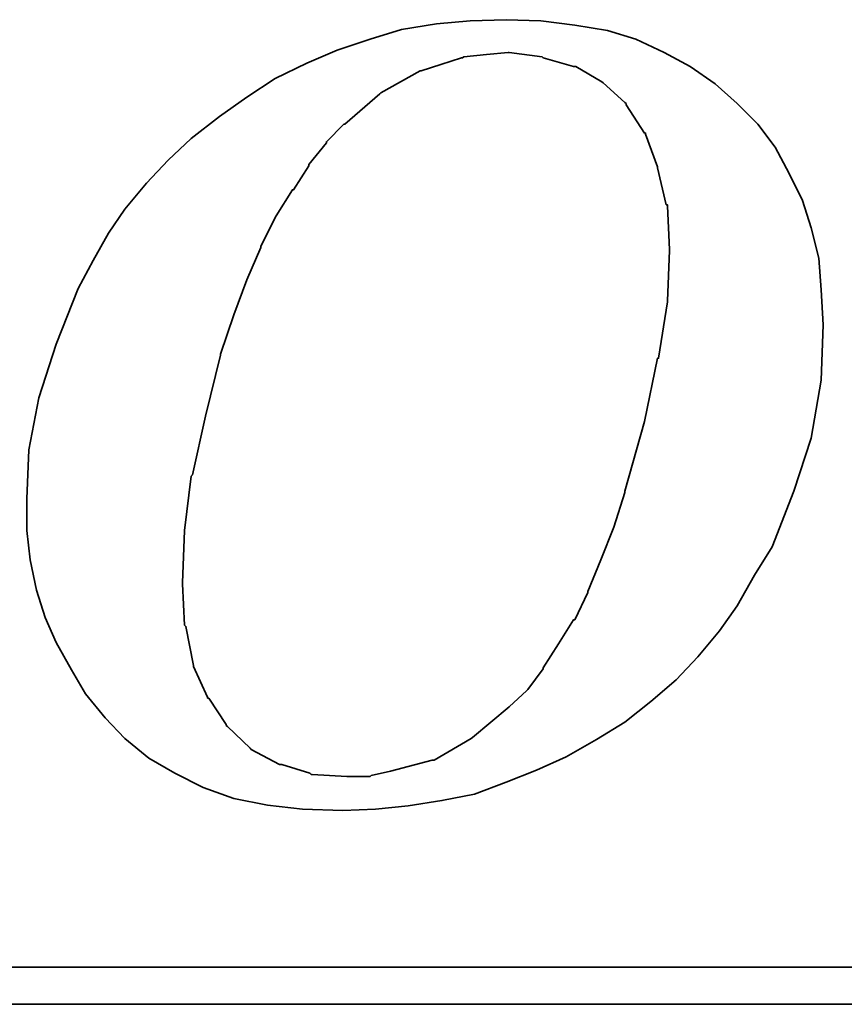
# Model space of a CAD drawing. Header units: inches. Extents: x 10 to 939, y 68 to 218.
# Tile 43 of 48: x 202.47 to 204.79, y 124.49 to 127.26. Entities that reach past the tile are written whole.
import ezdxf

# ---------------------------------------------------------------- set-up
doc = ezdxf.new("R2010")
doc.units = ezdxf.units.IN
doc.layers.add('DIM', color=4, linetype='Continuous')
doc.layers.add('layer 1', color=7, linetype='Continuous')

# ---------------------------------------------------------------- blocks, each defined once
blk = doc.blocks.new('TBI MOTION logo(完整正式版)')
at = {"layer": 'layer 1', "color": 22, "lineweight": 35}
for points, knots in [([(35.79625, -6.98375), (35.79625, -6.98375), (36.23125, -7.43875), (36.23125, -7.43875), (36.23125, -7.43875), (36.23125, -7.43875), (36.75625, -7.87125), (36.75625, -7.87125), (36.75625, -7.87125), (36.75625, -7.87125), (37.33125, -8.20375), (37.33125, -8.20375), (37.33125, -8.20375), (37.33125, -8.20375), (37.95625, -8.51875), (37.95625, -8.51875), (37.95625, -8.51875), (37.95625, -8.51875), (38.62625, -8.75875), (38.62625, -8.75875), (38.62625, -8.75875), (38.62625, -8.75875), (39.37125, -8.90375), (39.37125, -8.90375), (39.37125, -8.90375), (39.37125, -8.90375), (40.14125, -8.99875), (40.14125, -8.99875), (40.14125, -8.99875), (40.14125, -8.99875), (41.02625, -9.02375), (41.02625, -9.02375), (41.02625, -9.02375), (41.02625, -9.02375), (41.74625, -8.99875), (41.74625, -8.99875), (41.74625, -8.99875), (41.74625, -8.99875), (42.46625, -8.92375), (42.46625, -8.92375), (42.46625, -8.92375), (42.46625, -8.92375), (43.21125, -8.80625), (43.21125, -8.80625), (43.21125, -8.80625), (43.21125, -8.80625), (43.93125, -8.66375), (43.93125, -8.66375), (43.93125, -8.66375), (43.93125, -8.66375), (44.62625, -8.39875), (44.62625, -8.39875), (44.62625, -8.39875), (44.62625, -8.39875), (45.29625, -8.13375), (45.29625, -8.13375), (45.29625, -8.13375), (45.29625, -8.13375), (45.94625, -7.84375), (45.94625, -7.84375), (45.94625, -7.84375), (45.94625, -7.84375), (46.61625, -7.46375), (46.61625, -7.46375), (46.61625, -7.46375), (46.61625, -7.46375), (47.24125, -7.07875), (47.24125, -7.07875), (47.24125, -7.07875), (47.24125, -7.07875), (47.81625, -6.62375), (47.81625, -6.62375), (47.81625, -6.62375), (47.81625, -6.62375), (48.36875, -6.14375), (48.36875, -6.14375), (48.36875, -6.14375), (48.36875, -6.14375), (48.84625, -5.64125), (48.84625, -5.64125), (48.84625, -5.64125), (48.84625, -5.64125), (49.32625, -5.06375), (49.32625, -5.06375), (49.32625, -5.06375), (49.32625, -5.06375), (49.71125, -4.51374), (49.71125, -4.51374), (49.71125, -4.51374), (49.71125, -4.51374), (50.09625, -3.83874), (50.09625, -3.83874), (50.09625, -3.83874), (50.09625, -3.83874), (50.48125, -3.21374), (50.48125, -3.21374), (50.48125, -3.21374), (50.48125, -3.21374), (50.96125, -1.99125), (50.96125, -1.99125), (50.96125, -1.99125), (50.96125, -1.99125), (51.34375, -0.81875), (51.34375, -0.81875), (51.34375, -0.81875), (51.34375, -0.81875), (51.56125, 0.45624), (51.56125, 0.45624), (51.56125, 0.45624), (51.56125, 0.45624), (51.60625, 1.67624), (51.60625, 1.67624), (51.60625, 1.67624), (51.60625, 1.67624), (51.56125, 2.44625), (51.56125, 2.44625), (51.56125, 2.44625), (51.56125, 2.44625), (51.51125, 3.14125), (51.51125, 3.14125), (51.51125, 3.14125), (51.51125, 3.14125), (51.34375, 3.81125), (51.34375, 3.81125), (51.34375, 3.81125), (51.34375, 3.81125), (51.15125, 4.41125), (51.15125, 4.41125), (51.15125, 4.41125), (51.15125, 4.41125), (50.86125, 5.01125), (50.86125, 5.01125), (50.86125, 5.01125), (50.86125, 5.01125), (50.55125, 5.58875), (50.55125, 5.58875), (50.55125, 5.58875), (50.55125, 5.58875), (50.16625, 6.09125), (50.16625, 6.09125), (50.16625, 6.09125), (50.16625, 6.09125), (49.71125, 6.54875), (49.71125, 6.54875), (49.71125, 6.54875), (49.71125, 6.54875), (49.23125, 6.98125), (49.23125, 6.98125), (49.23125, 6.98125), (49.23125, 6.98125), (48.67875, 7.36625), (48.67875, 7.36625), (48.67875, 7.36625), (48.67875, 7.36625), (48.10375, 7.67625), (48.10375, 7.67625), (48.10375, 7.67625), (48.10375, 7.67625), (47.48125, 7.96375), (47.48125, 7.96375), (47.48125, 7.96375), (47.48125, 7.96375), (46.85625, 8.15625), (46.85625, 8.15625), (46.85625, 8.15625), (46.85625, 8.15625), (46.13625, 8.27624), (46.13625, 8.27624), (46.13625, 8.27624), (46.13625, 8.27624), (45.39125, 8.37125), (45.39125, 8.37125), (45.39125, 8.37125), (45.39125, 8.37125), (44.62625, 8.39624), (44.62625, 8.39624), (44.62625, 8.39624), (44.62625, 8.39624), (43.83625, 8.37125), (43.83625, 8.37125), (43.83625, 8.37125), (43.83625, 8.37125), (43.09125, 8.30125), (43.09125, 8.30125), (43.09125, 8.30125), (43.09125, 8.30125), (42.32125, 8.18125), (42.32125, 8.18125), (42.32125, 8.18125), (42.32125, 8.18125), (41.62875, 7.96375), (41.62875, 7.96375), (41.62875, 7.96375), (41.62875, 7.96375), (40.90625, 7.72625), (40.90625, 7.72625), (40.90625, 7.72625), (40.90625, 7.72625), (40.23624, 7.43625), (40.23624, 7.43625), (40.23624, 7.43625), (40.23624, 7.43625), (39.54124, 7.10125), (39.54124, 7.10125), (39.54124, 7.10125), (39.54124, 7.10125), (38.91625, 6.69125), (38.91625, 6.69125), (38.91625, 6.69125), (38.91625, 6.69125), (38.31625, 6.26125), (38.31625, 6.26125), (38.31625, 6.26125), (38.31625, 6.26125), (37.69125, 5.78125), (37.69125, 5.78125), (37.69125, 5.78125), (37.69125, 5.78125), (37.18625, 5.30125), (37.18625, 5.30125), (37.18625, 5.30125), (37.18625, 5.30125), (36.70625, 4.79624), (36.70625, 4.79624), (36.70625, 4.79624), (36.70625, 4.79624), (36.23125, 4.22125), (36.23125, 4.22125), (36.23125, 4.22125), (36.23125, 4.22125), (35.87124, 3.69375), (35.87124, 3.69375), (35.87124, 3.69375), (35.87124, 3.69375), (35.53125, 3.09125), (35.53125, 3.09125), (35.53125, 3.09125), (35.53125, 3.09125), (35.19875, 2.47125), (35.19875, 2.47125), (35.19875, 2.47125), (35.19875, 2.47125), (34.71625, 1.24625), (34.71625, 1.24625), (34.71625, 1.24625), (34.71625, 1.24625), (34.33125, 0.06874), (34.33125, 0.06874), (34.33125, 0.06874), (34.33125, 0.06874), (34.11625, -1.07875), (34.11625, -1.07875), (34.11625, -1.07875), (34.11625, -1.07875), (34.07125, -2.15875), (34.07125, -2.15875), (34.07125, -2.15875), (34.07125, -2.15875), (34.07125, -2.85375), (34.07125, -2.85375), (34.07125, -2.85375), (34.07125, -2.85375), (34.14125, -3.50375), (34.14125, -3.50375), (34.14125, -3.50375), (34.14125, -3.50375), (34.28625, -4.17375), (34.28625, -4.17375), (34.28625, -4.17375), (34.28625, -4.17375), (34.47625, -4.77624), (34.47625, -4.77624), (34.47625, -4.77624), (34.47625, -4.77624), (34.71625, -5.32625), (34.71625, -5.32625), (34.71625, -5.32625), (34.71625, -5.32625), (35.05375, -5.92875), (35.05375, -5.92875), (35.05375, -5.92875), (35.05375, -5.92875), (35.36375, -6.45375), (35.36375, -6.45375), (35.36375, -6.45375), (35.36375, -6.45375), (35.79625, -6.98375), (35.79625, -6.98375)], [0, 0, 0, 0, 0.01388889, 0.01388889, 0.01388889, 0.01388889, 0.02777778, 0.02777778, 0.02777778, 0.02777778, 0.04166667, 0.04166667, 0.04166667, 0.04166667, 0.05555556, 0.05555556, 0.05555556, 0.05555556, 0.06944444, 0.06944444, 0.06944444, 0.06944444, 0.08333333, 0.08333333, 0.08333333, 0.08333333, 0.09722222, 0.09722222, 0.09722222, 0.09722222, 0.11111111, 0.11111111, 0.11111111, 0.11111111, 0.125, 0.125, 0.125, 0.125, 0.13888889, 0.13888889, 0.13888889, 0.13888889, 0.15277778, 0.15277778, 0.15277778, 0.15277778, 0.16666667, 0.16666667, 0.16666667, 0.16666667, 0.18055556, 0.18055556, 0.18055556, 0.18055556, 0.19444444, 0.19444444, 0.19444444, 0.19444444, 0.20833333, 0.20833333, 0.20833333, 0.20833333, 0.22222222, 0.22222222, 0.22222222, 0.22222222, 0.23611111, 0.23611111, 0.23611111, 0.23611111, 0.25, 0.25, 0.25, 0.25, 0.26388889, 0.26388889, 0.26388889, 0.26388889, 0.27777778, 0.27777778, 0.27777778, 0.27777778, 0.29166667, 0.29166667, 0.29166667, 0.29166667, 0.30555556, 0.30555556, 0.30555556, 0.30555556, 0.31944444, 0.31944444, 0.31944444, 0.31944444, 0.33333333, 0.33333333, 0.33333333, 0.33333333, 0.34722222, 0.34722222, 0.34722222, 0.34722222, 0.36111111, 0.36111111, 0.36111111, 0.36111111, 0.375, 0.375, 0.375, 0.375, 0.38888889, 0.38888889, 0.38888889, 0.38888889, 0.40277778, 0.40277778, 0.40277778, 0.40277778, 0.41666667, 0.41666667, 0.41666667, 0.41666667, 0.43055556, 0.43055556, 0.43055556, 0.43055556, 0.44444444, 0.44444444, 0.44444444, 0.44444444, 0.45833333, 0.45833333, 0.45833333, 0.45833333, 0.47222222, 0.47222222, 0.47222222, 0.47222222, 0.48611111, 0.48611111, 0.48611111, 0.48611111, 0.5, 0.5, 0.5, 0.5, 0.51388889, 0.51388889, 0.51388889, 0.51388889, 0.52777778, 0.52777778, 0.52777778, 0.52777778, 0.54166667, 0.54166667, 0.54166667, 0.54166667, 0.55555556, 0.55555556, 0.55555556, 0.55555556, 0.56944444, 0.56944444, 0.56944444, 0.56944444, 0.58333333, 0.58333333, 0.58333333, 0.58333333, 0.59722222, 0.59722222, 0.59722222, 0.59722222, 0.61111111, 0.61111111, 0.61111111, 0.61111111, 0.625, 0.625, 0.625, 0.625, 0.63888889, 0.63888889, 0.63888889, 0.63888889, 0.65277778, 0.65277778, 0.65277778, 0.65277778, 0.66666667, 0.66666667, 0.66666667, 0.66666667, 0.68055556, 0.68055556, 0.68055556, 0.68055556, 0.69444444, 0.69444444, 0.69444444, 0.69444444, 0.70833333, 0.70833333, 0.70833333, 0.70833333, 0.72222222, 0.72222222, 0.72222222, 0.72222222, 0.73611111, 0.73611111, 0.73611111, 0.73611111, 0.75, 0.75, 0.75, 0.75, 0.76388889, 0.76388889, 0.76388889, 0.76388889, 0.77777778, 0.77777778, 0.77777778, 0.77777778, 0.79166667, 0.79166667, 0.79166667, 0.79166667, 0.80555556, 0.80555556, 0.80555556, 0.80555556, 0.81944444, 0.81944444, 0.81944444, 0.81944444, 0.83333333, 0.83333333, 0.83333333, 0.83333333, 0.84722222, 0.84722222, 0.84722222, 0.84722222, 0.86111111, 0.86111111, 0.86111111, 0.86111111, 0.875, 0.875, 0.875, 0.875, 0.88888889, 0.88888889, 0.88888889, 0.88888889, 0.90277778, 0.90277778, 0.90277778, 0.90277778, 0.91666667, 0.91666667, 0.91666667, 0.91666667, 0.93055556, 0.93055556, 0.93055556, 0.93055556, 0.94444444, 0.94444444, 0.94444444, 0.94444444, 0.95833333, 0.95833333, 0.95833333, 0.95833333, 0.97222222, 0.97222222, 0.97222222, 0.97222222, 0.98611111, 0.98611111, 0.98611111, 0.98611111, 1, 1, 1, 1]), ([(38.33875, 1.03124), (38.33875, 1.03124), (38.62625, 1.89625), (38.62625, 1.89625), (38.62625, 1.89625), (38.62625, 1.89625), (38.91625, 2.66375), (38.91625, 2.66375), (38.91625, 2.66375), (38.91625, 2.66375), (39.22625, 3.38125), (39.22625, 3.38125), (39.22625, 3.38125), (39.22625, 3.38125), (39.22625, 3.40624), (39.22625, 3.40624), (39.22625, 3.40624), (39.22625, 3.40624), (39.56124, 4.07624), (39.56124, 4.07624), (39.56124, 4.07624), (39.56124, 4.07624), (39.92125, 4.65125), (39.92125, 4.65125), (39.92125, 4.65125), (39.92125, 4.65125), (39.94625, 4.65125), (39.94625, 4.65125), (39.94625, 4.65125), (39.94625, 4.65125), (40.28125, 5.17875), (40.28125, 5.17875), (40.28125, 5.17875), (40.28125, 5.17875), (40.28125, 5.20375), (40.28125, 5.20375), (40.28125, 5.20375), (40.28125, 5.20375), (40.66875, 5.68625), (40.66875, 5.68625), (40.66875, 5.68625), (40.66875, 5.68625), (40.66875, 5.70625), (40.66875, 5.70625), (40.66875, 5.70625), (40.66875, 5.70625), (41.05124, 6.09125), (41.05124, 6.09125), (41.05124, 6.09125), (41.05124, 6.09125), (41.07625, 6.09125), (41.07625, 6.09125), (41.07625, 6.09125), (41.07625, 6.09125), (41.84125, 6.76625), (41.84125, 6.76625), (41.84125, 6.76625), (41.84125, 6.76625), (41.86625, 6.78625), (41.86625, 6.78625), (41.86625, 6.78625), (41.86625, 6.78625), (42.73125, 7.26624), (42.73125, 7.26624), (42.73125, 7.26624), (42.73125, 7.26624), (42.75625, 7.26624), (42.75625, 7.26624), (42.75625, 7.26624), (42.75625, 7.26624), (43.18625, 7.41125), (43.18625, 7.41125), (43.18625, 7.41125), (43.18625, 7.41125), (43.64125, 7.55625), (43.64125, 7.55625), (43.64125, 7.55625), (43.64125, 7.55625), (43.66625, 7.55625), (43.66625, 7.55625), (43.66625, 7.55625), (43.66625, 7.55625), (43.69125, 7.58124), (43.69125, 7.58124), (43.69125, 7.58124), (43.69125, 7.58124), (44.19125, 7.62625), (44.19125, 7.62625), (44.19125, 7.62625), (44.19125, 7.62625), (44.67125, 7.67625), (44.67125, 7.67625), (44.67125, 7.67625), (44.67125, 7.67625), (44.69625, 7.67625), (44.69625, 7.67625), (44.69625, 7.67625), (44.69625, 7.67625), (45.41875, 7.58124), (45.41875, 7.58124), (45.41875, 7.58124), (45.41875, 7.58124), (45.44125, 7.55625), (45.44125, 7.55625), (45.44125, 7.55625), (45.44125, 7.55625), (46.11125, 7.36625), (46.11125, 7.36625), (46.11125, 7.36625), (46.11125, 7.36625), (46.13625, 7.36625), (46.13625, 7.36625), (46.13625, 7.36625), (46.13625, 7.36625), (46.15875, 7.36625), (46.15875, 7.36625), (46.15875, 7.36625), (46.15875, 7.36625), (46.73625, 7.02624), (46.73625, 7.02624), (46.73625, 7.02624), (46.73625, 7.02624), (46.76125, 7.00624), (46.76125, 7.00624), (46.76125, 7.00624), (46.76125, 7.00624), (47.24125, 6.57124), (47.24125, 6.57124), (47.24125, 6.57124), (47.24125, 6.57124), (47.26625, 6.54875), (47.26625, 6.54875), (47.26625, 6.54875), (47.26625, 6.54875), (47.26625, 6.52375), (47.26625, 6.52375), (47.26625, 6.52375), (47.26625, 6.52375), (47.67375, 5.89875), (47.67375, 5.89875), (47.67375, 5.89875), (47.67375, 5.89875), (47.69625, 5.89875), (47.69625, 5.89875), (47.69625, 5.89875), (47.69625, 5.89875), (47.69625, 5.87625), (47.69625, 5.87625), (47.69625, 5.87625), (47.69625, 5.87625), (47.96125, 5.15625), (47.96125, 5.15625), (47.96125, 5.15625), (47.96125, 5.15625), (47.96125, 5.13125), (47.96125, 5.13125), (47.96125, 5.13125), (47.96125, 5.13125), (48.15125, 4.31875), (48.15125, 4.31875), (48.15125, 4.31875), (48.15125, 4.31875), (48.17625, 4.31875), (48.17625, 4.31875), (48.17625, 4.31875), (48.17625, 4.31875), (48.17625, 4.29125), (48.17625, 4.29125), (48.17625, 4.29125), (48.17625, 4.29125), (48.22625, 3.33125), (48.22625, 3.33125), (48.22625, 3.33125), (48.22625, 3.33125), (48.22625, 3.30875), (48.22625, 3.30875), (48.22625, 3.30875), (48.22625, 3.30875), (48.17625, 2.20624), (48.17625, 2.20624), (48.17625, 2.20624), (48.17625, 2.20624), (48.17625, 2.18124), (48.17625, 2.18124), (48.17625, 2.18124), (48.17625, 2.18124), (47.98375, 0.93624), (47.98375, 0.93624), (47.98375, 0.93624), (47.98375, 0.93624), (47.96125, 0.93624), (47.96125, 0.93624), (47.96125, 0.93624), (47.96125, 0.93624), (47.67375, -0.45874), (47.67375, -0.45874), (47.67375, -0.45874), (47.67375, -0.45874), (47.24125, -1.99125), (47.24125, -1.99125), (47.24125, -1.99125), (47.24125, -1.99125), (47.24125, -2.01874), (47.24125, -2.01874), (47.24125, -2.01874), (47.24125, -2.01874), (47.00125, -2.78375), (47.00125, -2.78375), (47.00125, -2.78375), (47.00125, -2.78375), (46.71125, -3.50375), (46.71125, -3.50375), (46.71125, -3.50375), (46.71125, -3.50375), (46.42625, -4.19875), (46.42625, -4.19875), (46.42625, -4.19875), (46.42625, -4.19875), (46.42625, -4.22375), (46.42625, -4.22375), (46.42625, -4.22375), (46.42625, -4.22375), (46.13625, -4.82374), (46.13625, -4.82374), (46.13625, -4.82374), (46.13625, -4.82374), (46.11125, -4.82374), (46.11125, -4.82374), (46.11125, -4.82374), (46.11125, -4.82374), (45.77625, -5.35125), (45.77625, -5.35125), (45.77625, -5.35125), (45.77625, -5.35125), (45.44125, -5.87875), (45.44125, -5.87875), (45.44125, -5.87875), (45.44125, -5.87875), (45.44125, -5.90375), (45.44125, -5.90375), (45.44125, -5.90375), (45.44125, -5.90375), (45.10625, -6.35875), (45.10625, -6.35875), (45.10625, -6.35875), (45.10625, -6.35875), (45.08125, -6.38375), (45.08125, -6.38375), (45.08125, -6.38375), (45.08125, -6.38375), (44.69625, -6.74375), (44.69625, -6.74375), (44.69625, -6.74375), (44.69625, -6.74375), (43.88375, -7.41625), (43.88375, -7.41625), (43.88375, -7.41625), (43.88375, -7.41625), (43.85625, -7.43875), (43.85625, -7.43875), (43.85625, -7.43875), (43.85625, -7.43875), (43.04125, -7.91875), (43.04125, -7.91875), (43.04125, -7.91875), (43.04125, -7.91875), (43.01625, -7.91875), (43.01625, -7.91875), (43.01625, -7.91875), (43.01625, -7.91875), (42.99625, -7.91875), (42.99625, -7.91875), (42.99625, -7.91875), (42.99625, -7.91875), (42.08125, -8.15875), (42.08125, -8.15875), (42.08125, -8.15875), (42.08125, -8.15875), (41.65125, -8.25625), (41.65125, -8.25625), (41.65125, -8.25625), (41.65125, -8.25625), (41.62875, -8.27875), (41.62875, -8.27875), (41.62875, -8.27875), (41.62875, -8.27875), (41.60125, -8.27875), (41.60125, -8.27875), (41.60125, -8.27875), (41.60125, -8.27875), (41.12125, -8.27875), (41.12125, -8.27875), (41.12125, -8.27875), (41.12125, -8.27875), (40.35624, -8.23125), (40.35624, -8.23125), (40.35624, -8.23125), (40.35624, -8.23125), (40.33125, -8.23125), (40.33125, -8.23125), (40.33125, -8.23125), (40.33125, -8.23125), (40.30625, -8.20375), (40.30625, -8.20375), (40.30625, -8.20375), (40.30625, -8.20375), (39.68375, -8.01375), (39.68375, -8.01375), (39.68375, -8.01375), (39.68375, -8.01375), (39.66124, -8.01375), (39.66124, -8.01375), (39.66124, -8.01375), (39.66124, -8.01375), (39.63625, -8.01375), (39.63625, -8.01375), (39.63625, -8.01375), (39.63625, -8.01375), (39.01125, -7.67875), (39.01125, -7.67875), (39.01125, -7.67875), (39.01125, -7.67875), (38.98875, -7.65375), (38.98875, -7.65375), (38.98875, -7.65375), (38.98875, -7.65375), (38.48625, -7.17375), (38.48625, -7.17375), (38.48625, -7.17375), (38.48625, -7.17375), (38.45875, -7.14875), (38.45875, -7.14875), (38.45875, -7.14875), (38.45875, -7.14875), (38.45875, -7.12875), (38.45875, -7.12875), (38.45875, -7.12875), (38.45875, -7.12875), (38.07625, -6.54875), (38.07625, -6.54875), (38.07625, -6.54875), (38.07625, -6.54875), (38.05125, -6.54875), (38.05125, -6.54875), (38.05125, -6.54875), (38.05125, -6.54875), (38.05125, -6.52875), (38.05125, -6.52875), (38.05125, -6.52875), (38.05125, -6.52875), (37.74125, -5.85375), (37.74125, -5.85375), (37.74125, -5.85375), (37.74125, -5.85375), (37.74125, -5.82875), (37.74125, -5.82875), (37.74125, -5.82875), (37.74125, -5.82875), (37.57375, -4.96875), (37.57375, -4.96875), (37.57375, -4.96875), (37.57375, -4.96875), (37.54625, -4.94375), (37.54625, -4.94375), (37.54625, -4.94375), (37.54625, -4.94375), (37.50125, -4.03375), (37.50125, -4.03375), (37.50125, -4.03375), (37.50125, -4.03375), (37.50125, -4.00875), (37.50125, -4.00875), (37.50125, -4.00875), (37.50125, -4.00875), (37.54625, -2.85375), (37.54625, -2.85375), (37.54625, -2.85375), (37.54625, -2.85375), (37.69125, -1.65875), (37.69125, -1.65875), (37.69125, -1.65875), (37.69125, -1.65875), (37.71624, -1.63375), (37.71624, -1.63375), (37.71624, -1.63375), (37.71624, -1.63375), (38.00375, -0.33875), (38.00375, -0.33875), (38.00375, -0.33875), (38.00375, -0.33875), (38.33875, 1.00624), (38.33875, 1.00624), (38.33875, 1.00624), (38.33875, 1.00624), (38.33875, 1.03124), (38.33875, 1.03124)], [0, 0, 0, 0, 0.01010101, 0.01010101, 0.01010101, 0.01010101, 0.02020202, 0.02020202, 0.02020202, 0.02020202, 0.03030303, 0.03030303, 0.03030303, 0.03030303, 0.04040404, 0.04040404, 0.04040404, 0.04040404, 0.05050505, 0.05050505, 0.05050505, 0.05050505, 0.06060606, 0.06060606, 0.06060606, 0.06060606, 0.07070707, 0.07070707, 0.07070707, 0.07070707, 0.08080808, 0.08080808, 0.08080808, 0.08080808, 0.09090909, 0.09090909, 0.09090909, 0.09090909, 0.1010101, 0.1010101, 0.1010101, 0.1010101, 0.11111111, 0.11111111, 0.11111111, 0.11111111, 0.12121212, 0.12121212, 0.12121212, 0.12121212, 0.13131313, 0.13131313, 0.13131313, 0.13131313, 0.14141414, 0.14141414, 0.14141414, 0.14141414, 0.15151515, 0.15151515, 0.15151515, 0.15151515, 0.16161616, 0.16161616, 0.16161616, 0.16161616, 0.17171717, 0.17171717, 0.17171717, 0.17171717, 0.18181818, 0.18181818, 0.18181818, 0.18181818, 0.19191919, 0.19191919, 0.19191919, 0.19191919, 0.2020202, 0.2020202, 0.2020202, 0.2020202, 0.21212121, 0.21212121, 0.21212121, 0.21212121, 0.22222222, 0.22222222, 0.22222222, 0.22222222, 0.23232323, 0.23232323, 0.23232323, 0.23232323, 0.24242424, 0.24242424, 0.24242424, 0.24242424, 0.25252525, 0.25252525, 0.25252525, 0.25252525, 0.26262626, 0.26262626, 0.26262626, 0.26262626, 0.27272727, 0.27272727, 0.27272727, 0.27272727, 0.28282828, 0.28282828, 0.28282828, 0.28282828, 0.29292929, 0.29292929, 0.29292929, 0.29292929, 0.3030303, 0.3030303, 0.3030303, 0.3030303, 0.31313131, 0.31313131, 0.31313131, 0.31313131, 0.32323232, 0.32323232, 0.32323232, 0.32323232, 0.33333333, 0.33333333, 0.33333333, 0.33333333, 0.34343434, 0.34343434, 0.34343434, 0.34343434, 0.35353535, 0.35353535, 0.35353535, 0.35353535, 0.36363636, 0.36363636, 0.36363636, 0.36363636, 0.37373737, 0.37373737, 0.37373737, 0.37373737, 0.38383838, 0.38383838, 0.38383838, 0.38383838, 0.39393939, 0.39393939, 0.39393939, 0.39393939, 0.4040404, 0.4040404, 0.4040404, 0.4040404, 0.41414141, 0.41414141, 0.41414141, 0.41414141, 0.42424242, 0.42424242, 0.42424242, 0.42424242, 0.43434343, 0.43434343, 0.43434343, 0.43434343, 0.44444444, 0.44444444, 0.44444444, 0.44444444, 0.45454545, 0.45454545, 0.45454545, 0.45454545, 0.46464646, 0.46464646, 0.46464646, 0.46464646, 0.47474747, 0.47474747, 0.47474747, 0.47474747, 0.48484848, 0.48484848, 0.48484848, 0.48484848, 0.49494949, 0.49494949, 0.49494949, 0.49494949, 0.50505051, 0.50505051, 0.50505051, 0.50505051, 0.51515152, 0.51515152, 0.51515152, 0.51515152, 0.52525253, 0.52525253, 0.52525253, 0.52525253, 0.53535354, 0.53535354, 0.53535354, 0.53535354, 0.54545455, 0.54545455, 0.54545455, 0.54545455, 0.55555556, 0.55555556, 0.55555556, 0.55555556, 0.56565657, 0.56565657, 0.56565657, 0.56565657, 0.57575758, 0.57575758, 0.57575758, 0.57575758, 0.58585859, 0.58585859, 0.58585859, 0.58585859, 0.5959596, 0.5959596, 0.5959596, 0.5959596, 0.60606061, 0.60606061, 0.60606061, 0.60606061, 0.61616162, 0.61616162, 0.61616162, 0.61616162, 0.62626263, 0.62626263, 0.62626263, 0.62626263, 0.63636364, 0.63636364, 0.63636364, 0.63636364, 0.64646465, 0.64646465, 0.64646465, 0.64646465, 0.65656566, 0.65656566, 0.65656566, 0.65656566, 0.66666667, 0.66666667, 0.66666667, 0.66666667, 0.67676768, 0.67676768, 0.67676768, 0.67676768, 0.68686869, 0.68686869, 0.68686869, 0.68686869, 0.6969697, 0.6969697, 0.6969697, 0.6969697, 0.70707071, 0.70707071, 0.70707071, 0.70707071, 0.71717172, 0.71717172, 0.71717172, 0.71717172, 0.72727273, 0.72727273, 0.72727273, 0.72727273, 0.73737374, 0.73737374, 0.73737374, 0.73737374, 0.74747475, 0.74747475, 0.74747475, 0.74747475, 0.75757576, 0.75757576, 0.75757576, 0.75757576, 0.76767677, 0.76767677, 0.76767677, 0.76767677, 0.77777778, 0.77777778, 0.77777778, 0.77777778, 0.78787879, 0.78787879, 0.78787879, 0.78787879, 0.7979798, 0.7979798, 0.7979798, 0.7979798, 0.80808081, 0.80808081, 0.80808081, 0.80808081, 0.81818182, 0.81818182, 0.81818182, 0.81818182, 0.82828283, 0.82828283, 0.82828283, 0.82828283, 0.83838384, 0.83838384, 0.83838384, 0.83838384, 0.84848485, 0.84848485, 0.84848485, 0.84848485, 0.85858586, 0.85858586, 0.85858586, 0.85858586, 0.86868687, 0.86868687, 0.86868687, 0.86868687, 0.87878788, 0.87878788, 0.87878788, 0.87878788, 0.88888889, 0.88888889, 0.88888889, 0.88888889, 0.8989899, 0.8989899, 0.8989899, 0.8989899, 0.90909091, 0.90909091, 0.90909091, 0.90909091, 0.91919192, 0.91919192, 0.91919192, 0.91919192, 0.92929293, 0.92929293, 0.92929293, 0.92929293, 0.93939394, 0.93939394, 0.93939394, 0.93939394, 0.94949495, 0.94949495, 0.94949495, 0.94949495, 0.95959596, 0.95959596, 0.95959596, 0.95959596, 0.96969697, 0.96969697, 0.96969697, 0.96969697, 0.97979798, 0.97979798, 0.97979798, 0.97979798, 0.98989899, 0.98989899, 0.98989899, 0.98989899, 1, 1, 1, 1]), ([(75.90875, -9.47875), (75.90875, -9.47875), (75.90875, -12.28625), (75.90875, -12.28625), (75.90875, -12.28625), (75.90875, -12.28625), (75.90875, -12.47875), (75.90875, -12.47875), (75.90875, -12.47875), (75.90875, -12.47875), (75.71625, -12.47875), (75.71625, -12.47875), (75.71625, -12.47875), (75.71625, -12.47875), (-88.32875, -12.47875), (-88.32875, -12.47875), (-88.32875, -12.47875), (-88.32875, -12.47875), (-88.32875, -13.29375), (-88.32875, -13.29375), (-88.32875, -13.29375), (-88.32875, -13.29375), (82.89125, -13.29375), (82.89125, -13.29375), (82.89125, -13.29375), (82.89125, -13.29375), (75.90875, -9.47875), (75.90875, -9.47875)], [0, 0, 0, 0, 0.14285714, 0.14285714, 0.14285714, 0.14285714, 0.28571429, 0.28571429, 0.28571429, 0.28571429, 0.42857143, 0.42857143, 0.42857143, 0.42857143, 0.57142857, 0.57142857, 0.57142857, 0.57142857, 0.71428571, 0.71428571, 0.71428571, 0.71428571, 0.85714286, 0.85714286, 0.85714286, 0.85714286, 1, 1, 1, 1])]:
    blk.add_open_spline(points, degree=3, knots=knots, dxfattribs=at)

msp = doc.modelspace()

# ---------------------------------------------------------------- block references
at = {"layer": 'DIM', "xscale": 0.1275750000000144, "yscale": 0.1275749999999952, "zscale": 0.127575}
msp.add_blockref('TBI MOTION logo(完整正式版)', (198.1466, 126.1877), dxfattribs=at)

doc.saveas('drawing.dxf')
